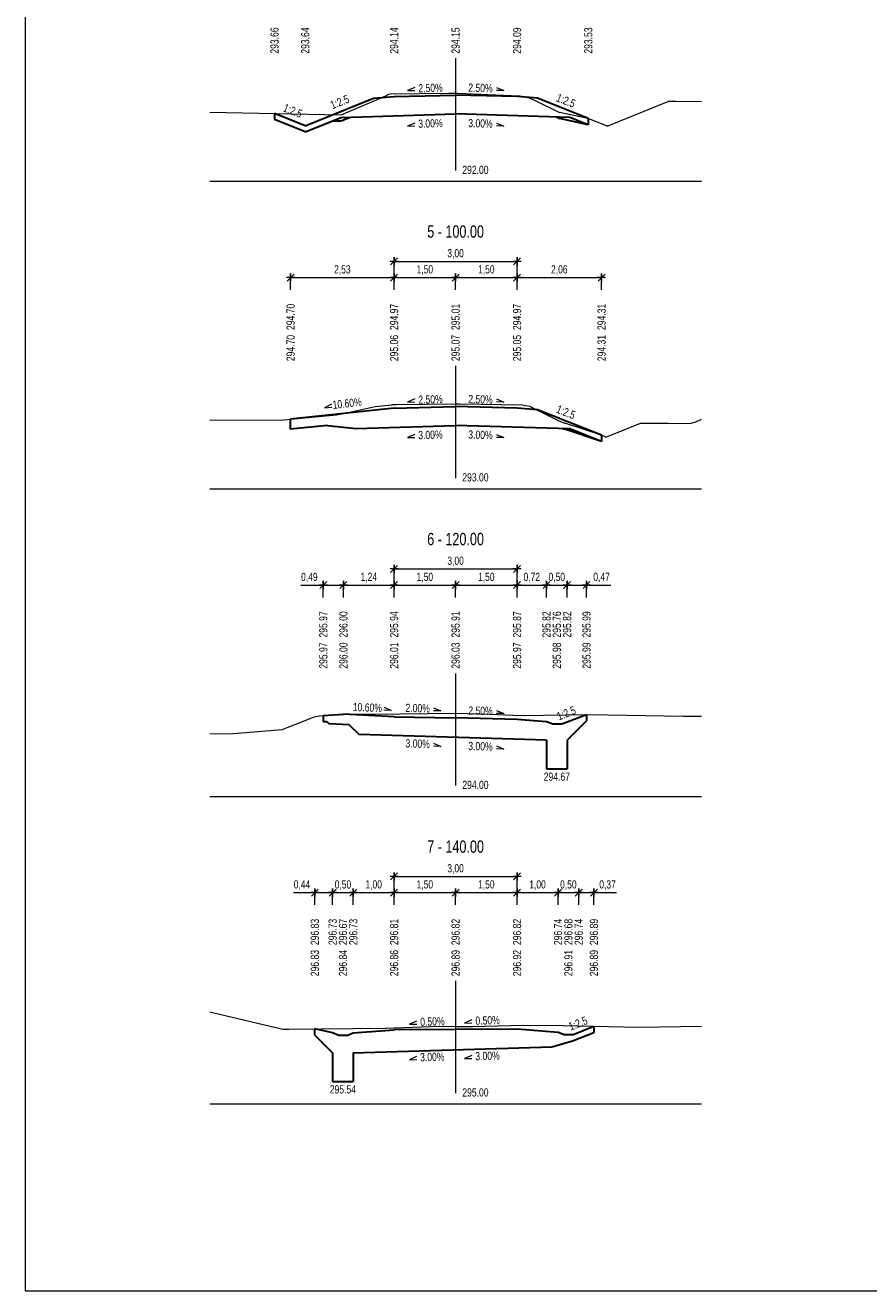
# Model space of a CAD drawing. Header units: metres. Extents: x -555394.9 to -555310.9, y -1125342.1 to -1125282.7.
# Tile 1 of 7: x -555394.9 to -555374.3, y -1125342.1 to -1125311.3. Entities that reach past the tile are written whole.
import ezdxf
from ezdxf.enums import TextEntityAlignment as Align

# ---------------------------------------------------------------- set-up
doc = ezdxf.new("R2010")
doc.units = ezdxf.units.M
doc.header["$MEASUREMENT"] = 0
doc.linetypes.add('DGN Style 2', pattern=[3.421144, 2.052687, -1.368458])
doc.linetypes.add('DGN Style 4', pattern=[5.477252, 2.736915, -1.368458, 0.003421, -1.368458])
doc.layers.get('0').update_dxf_attribs({"lineweight": 13})
for name, color, linetype, lineweight in [('16', 7, 'Continuous', 0), ('KOTY', 7, 'Continuous', 13), ('PR_NAVRH', 1, 'Continuous', 30), ('PR_SKLON_NAVRH', 1, 'Continuous', 13), ('PR_STANICENI', 7, 'Continuous', 0), ('PR_VYSKY_NAVRH', 1, 'Continuous', 13), ('PR_VYSKY_TEREN', 7, 'Continuous', 13), ('RAMECEK', 7, 'Continuous', 0), ('TEREN', 7, 'Continuous', 0)]:
    doc.layers.add(name, color=color, linetype=linetype, lineweight=lineweight)
doc.styles.add('Style-Arial', font='arial.ttf')

# ---------------------------------------------------------------- blocks, each defined once
blk = doc.blocks.new('KOTA_ZN250')
at = {"color": 0, "linetype": 'ByBlock', "lineweight": -2, "ltscale": 0.25}
for p, q in [((-0.25, 0), (0.25, 0)), ((0.212, 0.212), (-0.212, -0.212)), ((0, -0.25), (0, 0.25))]:
    blk.add_line(p, q, dxfattribs=at)

msp = doc.modelspace()

# ---------------------------------------------------------------- linework, layer by layer
at = {"layer": '16', "color": 1, "linetype": 'DGN Style 4', "lineweight": 13}
for p, q in [((-555384.4, -1125312.055), (-555384.4, -1125315.055)), ((-555384.4, -1125319.555), (-555384.4, -1125322.555)), ((-555384.4, -1125327.055), (-555384.4, -1125330.055)), ((-555384.4, -1125334.555), (-555384.4, -1125337.555))]:
    msp.add_line(p, q, dxfattribs=at)
at = {"layer": '16', "color": 7, "linetype": 'Continuous', "lineweight": 0}
for p, q in [((-555390.4, -1125315.055), (-555378.4, -1125315.055)), ((-555390.4, -1125322.555), (-555378.4, -1125322.555)), ((-555390.4, -1125330.055), (-555378.4, -1125330.055)), ((-555390.4, -1125337.555), (-555378.4, -1125337.555))]:
    msp.add_line(p, q, dxfattribs=at)
at = {"layer": 'KOTY'}
for p, q in [((-555385.9, -1125317.308), (-555385.9, -1125316.908)), ((-555382.9, -1125317.308), (-555382.9, -1125316.908)), ((-555385.9, -1125317.008), (-555382.9, -1125317.008)), ((-555388.426, -1125317.702), (-555388.426, -1125317.302)), ((-555388.426, -1125317.402), (-555380.838, -1125317.402)), ((-555385.9, -1125317.702), (-555385.9, -1125317.302)), ((-555384.4, -1125317.702), (-555384.4, -1125317.302)), ((-555382.9, -1125317.702), (-555382.9, -1125317.302)), ((-555380.838, -1125317.702), (-555380.838, -1125317.302)), ((-555385.9, -1125324.808), (-555385.9, -1125324.408)), ((-555385.9, -1125324.508), (-555382.9, -1125324.508)), ((-555382.9, -1125324.808), (-555382.9, -1125324.408)), ((-555388.174, -1125324.902), (-555380.608, -1125324.902)), ((-555387.628, -1125325.202), (-555387.628, -1125324.802)), ((-555387.137, -1125325.202), (-555387.137, -1125324.802)), ((-555385.9, -1125325.202), (-555385.9, -1125324.802)), ((-555384.4, -1125325.202), (-555384.4, -1125324.802)), ((-555382.9, -1125325.202), (-555382.9, -1125324.802)), ((-555382.182, -1125325.202), (-555382.182, -1125324.802)), ((-555381.679, -1125325.202), (-555381.679, -1125324.802)), ((-555381.205, -1125325.202), (-555381.205, -1125324.802)), ((-555385.9, -1125332.308), (-555385.9, -1125331.908)), ((-555385.9, -1125332.008), (-555382.9, -1125332.008)), ((-555382.9, -1125332.308), (-555382.9, -1125331.908)), ((-555387.835, -1125332.702), (-555387.835, -1125332.302)), ((-555387.4, -1125332.702), (-555387.4, -1125332.302)), ((-555386.896, -1125332.702), (-555386.896, -1125332.302)), ((-555385.9, -1125332.702), (-555385.9, -1125332.302)), ((-555384.4, -1125332.702), (-555384.4, -1125332.302)), ((-555382.9, -1125332.702), (-555382.9, -1125332.302)), ((-555381.9, -1125332.702), (-555381.9, -1125332.302)), ((-555381.396, -1125332.702), (-555381.396, -1125332.302)), ((-555381.025, -1125332.702), (-555381.025, -1125332.302)), ((-555388.356, -1125332.402), (-555380.476, -1125332.402))]:
    msp.add_line(p, q, dxfattribs=at)
at = {"layer": 'PR_NAVRH'}
for p, q in [((-555388.069, -1125313.698), (-555386.4, -1125313.03)), ((-555386.4, -1125313.03), (-555385.9, -1125312.99)), ((-555385.9, -1125312.99), (-555384.4, -1125312.952)), ((-555382.9, -1125312.99), (-555384.4, -1125312.952)), ((-555382.4, -1125313.03), (-555382.9, -1125312.99)), ((-555382.4, -1125313.03), (-555382.9, -1125312.99)), ((-555381.162, -1125313.525), (-555382.4, -1125313.03)), ((-555388.069, -1125313.698), (-555388.819, -1125313.398)), ((-555388.819, -1125313.398), (-555388.819, -1125313.548)), ((-555388.069, -1125313.848), (-555388.819, -1125313.548)), ((-555388.069, -1125313.848), (-555387.19, -1125313.496)), ((-555387.19, -1125313.496), (-555384.4, -1125313.412)), ((-555381.609, -1125313.496), (-555384.4, -1125313.412)), ((-555381.162, -1125313.675), (-555381.609, -1125313.496)), ((-555381.162, -1125313.525), (-555381.162, -1125313.675)), ((-555385.9, -1125320.585), (-555388.426, -1125320.853)), ((-555385.9, -1125320.585), (-555384.4, -1125320.548)), ((-555382.9, -1125320.585), (-555384.4, -1125320.548)), ((-555382.4, -1125320.625), (-555382.9, -1125320.585)), ((-555382.4, -1125320.625), (-555382.9, -1125320.585)), ((-555380.838, -1125321.25), (-555382.4, -1125320.625)), ((-555388.426, -1125321.103), (-555388.426, -1125320.853)), ((-555387.522, -1125321.007), (-555388.426, -1125321.103)), ((-555387.522, -1125321.007), (-555386.827, -1125321.081)), ((-555386.827, -1125321.081), (-555384.4, -1125321.008)), ((-555381.609, -1125321.092), (-555384.4, -1125321.008)), ((-555380.838, -1125321.4), (-555381.609, -1125321.092)), ((-555380.838, -1125321.25), (-555380.838, -1125321.4)), ((-555387.628, -1125328.083), (-555387.137, -1125328.052)), ((-555385.9, -1125328.113), (-555387.137, -1125328.052)), ((-555387.628, -1125328.083), (-555387.628, -1125328.233)), ((-555387.628, -1125328.233), (-555387.543, -1125328.228)), ((-555387.543, -1125328.228), (-555387.486, -1125328.285)), ((-555386.993, -1125328.309), (-555387.486, -1125328.285)), ((-555386.993, -1125328.309), (-555386.755, -1125328.548)), ((-555385.9, -1125328.113), (-555384.4, -1125328.143)), ((-555382.9, -1125328.181), (-555384.4, -1125328.143)), ((-555382.4, -1125328.221), (-555382.9, -1125328.181)), ((-555382.182, -1125328.238), (-555382.9, -1125328.181)), ((-555382.031, -1125328.298), (-555382.182, -1125328.238)), ((-555381.83, -1125328.298), (-555382.031, -1125328.298)), ((-555381.83, -1125328.298), (-555381.679, -1125328.238)), ((-555381.679, -1125328.238), (-555381.205, -1125328.061)), ((-555381.205, -1125328.211), (-555381.679, -1125328.685)), ((-555381.205, -1125328.061), (-555381.205, -1125328.211)), ((-555382.182, -1125328.685), (-555386.755, -1125328.548)), ((-555382.182, -1125328.685), (-555382.182, -1125329.385)), ((-555381.679, -1125328.685), (-555381.679, -1125329.385)), ((-555382.182, -1125329.385), (-555381.679, -1125329.385)), ((-555387.4, -1125335.826), (-555387.835, -1125335.726)), ((-555387.835, -1125335.876), (-555387.835, -1125335.726)), ((-555386.9, -1125335.826), (-555385.9, -1125335.746)), ((-555382.9, -1125335.731), (-555385.9, -1125335.746)), ((-555381.9, -1125335.811), (-555382.9, -1125335.731)), ((-555381.55, -1125335.871), (-555381.025, -1125335.662)), ((-555381.025, -1125335.662), (-555381.025, -1125335.812)), ((-555387.835, -1125335.876), (-555387.4, -1125336.311)), ((-555387.25, -1125335.886), (-555387.4, -1125335.826)), ((-555387.05, -1125335.886), (-555387.25, -1125335.886)), ((-555387.05, -1125335.886), (-555386.9, -1125335.826)), ((-555382.051, -1125336.166), (-555381.55, -1125336.021)), ((-555381.75, -1125335.871), (-555381.9, -1125335.811)), ((-555381.55, -1125335.871), (-555381.75, -1125335.871)), ((-555381.55, -1125336.021), (-555381.025, -1125335.812)), ((-555387.4, -1125336.311), (-555387.4, -1125337.011)), ((-555386.9, -1125336.311), (-555382.051, -1125336.166)), ((-555386.9, -1125336.311), (-555386.9, -1125337.011)), ((-555387.4, -1125337.011), (-555386.9, -1125337.011))]:
    msp.add_line(p, q, dxfattribs=at)
at = {"layer": 'PR_NAVRH', "linetype": 'DGN Style 2'}
for p, q in [((-555381.162, -1125313.675), (-555381.867, -1125313.523)), ((-555380.838, -1125321.4), (-555381.738, -1125321.102))]:
    msp.add_line(p, q, dxfattribs=at)
at = {"layer": 'PR_NAVRH', "linetype": 'DGN Style 2', "flags": 128}
for points in [[(-555387.392, -1125313.577), (-555387.19, -1125313.581), (-555386.973, -1125313.49)], [(-555381.941, -1125313.486), (-555381.867, -1125313.523)], [(-555381.78, -1125321.086), (-555381.738, -1125321.102)]]:
    msp.add_lwpolyline(points, dxfattribs=at)
at = {"layer": 'PR_SKLON_NAVRH', "color": 1, "lineweight": 13, "ltscale": 0.05}
for p, q in [((-555385.397, -1125312.768), (-555385.574, -1125312.844)), ((-555385.574, -1125312.844), (-555385.394, -1125312.84)), ((-555383.225, -1125312.844), (-555383.405, -1125312.84)), ((-555383.402, -1125312.768), (-555383.225, -1125312.844)), ((-555385.397, -1125313.633), (-555385.574, -1125313.709)), ((-555385.574, -1125313.709), (-555385.394, -1125313.705)), ((-555383.225, -1125313.709), (-555383.405, -1125313.705)), ((-555383.402, -1125313.633), (-555383.225, -1125313.709)), ((-555387.431, -1125320.492), (-555387.601, -1125320.582)), ((-555387.601, -1125320.582), (-555387.422, -1125320.564)), ((-555385.397, -1125320.363), (-555385.574, -1125320.439)), ((-555385.574, -1125320.439), (-555385.394, -1125320.436)), ((-555383.225, -1125320.439), (-555383.405, -1125320.436)), ((-555383.402, -1125320.363), (-555383.225, -1125320.439)), ((-555385.397, -1125321.228), (-555385.574, -1125321.304)), ((-555383.402, -1125321.228), (-555383.225, -1125321.304)), ((-555385.574, -1125321.304), (-555385.394, -1125321.301)), ((-555383.225, -1125321.304), (-555383.405, -1125321.301)), ((-555385.969, -1125327.96), (-555386.148, -1125327.955)), ((-555386.145, -1125327.882), (-555385.969, -1125327.96)), ((-555384.758, -1125327.971), (-555384.937, -1125327.968)), ((-555384.935, -1125327.895), (-555384.758, -1125327.971)), ((-555383.225, -1125328.035), (-555383.405, -1125328.031)), ((-555383.402, -1125327.959), (-555383.225, -1125328.035)), ((-555384.758, -1125328.837), (-555384.937, -1125328.833)), ((-555384.935, -1125328.761), (-555384.758, -1125328.837)), ((-555383.225, -1125328.9), (-555383.405, -1125328.896)), ((-555383.402, -1125328.824), (-555383.225, -1125328.9)), ((-555385.351, -1125335.536), (-555385.528, -1125335.612)), ((-555385.528, -1125335.612), (-555385.348, -1125335.608)), ((-555384.003, -1125335.509), (-555384.18, -1125335.585)), ((-555384.18, -1125335.585), (-555384.001, -1125335.581)), ((-555384.003, -1125336.374), (-555384.18, -1125336.45)), ((-555385.351, -1125336.401), (-555385.528, -1125336.477)), ((-555385.528, -1125336.477), (-555385.348, -1125336.473)), ((-555384.18, -1125336.45), (-555384.001, -1125336.447))]:
    msp.add_line(p, q, dxfattribs=at)
at = {"layer": 'RAMECEK', "ltscale": 0.25, "flags": 128}
msp.add_lwpolyline([(-555394.9, -1125342.111), (-555310.9, -1125342.111), (-555310.9, -1125282.711), (-555394.9, -1125282.711)], close=True, dxfattribs=at)
at = {"layer": 'TEREN', "color": 7, "lineweight": 13}
for p, q in [((-555380.704, -1125313.708), (-555379.193, -1125313.104)), ((-555381.162, -1125313.525), (-555381.867, -1125313.373)), ((-555380.704, -1125313.708), (-555381.162, -1125313.525)), ((-555380.838, -1125321.25), (-555381.738, -1125320.952)), ((-555380.734, -1125321.292), (-555379.891, -1125320.954)), ((-555380.734, -1125321.292), (-555380.838, -1125321.25))]:
    msp.add_line(p, q, dxfattribs=at)
at = {"layer": 'TEREN', "color": 7, "lineweight": 13, "flags": 128}
for points in [[(-555390.4, -1125313.365), (-555387.19, -1125313.431), (-555386.102, -1125312.973), (-555386.026, -1125312.926), (-555385.988, -1125312.919), (-555384.565, -1125312.908), (-555384.343, -1125312.907), (-555383.041, -1125312.965), (-555382.83, -1125312.968), (-555382.675, -1125312.997), (-555382.472, -1125313.074), (-555381.867, -1125313.373)], [(-555379.193, -1125313.104), (-555379.024, -1125313.102), (-555378.4, -1125313.109)], [(-555390.4, -1125320.881), (-555388.589, -1125320.868), (-555387.303, -1125320.748), (-555387.097, -1125320.713), (-555386.365, -1125320.55), (-555385.958, -1125320.503), (-555385.941, -1125320.499), (-555385.842, -1125320.499), (-555384.39, -1125320.483), (-555384.288, -1125320.484), (-555382.778, -1125320.505), (-555382.596, -1125320.54), (-555381.882, -1125320.898), (-555381.738, -1125320.952)], [(-555379.891, -1125320.954), (-555379.224, -1125320.955), (-555378.681, -1125320.96), (-555378.535, -1125320.918), (-555378.4, -1125320.852)], [(-555390.4, -1125328.521), (-555389.92, -1125328.531), (-555388.628, -1125328.422), (-555388.114, -1125328.223), (-555387.853, -1125328.113), (-555387.72, -1125328.089), (-555387.137, -1125328.052), (-555386.425, -1125328.048), (-555384.394, -1125328.029), (-555383.565, -1125328.054), (-555382.814, -1125328.084), (-555381.143, -1125328.06), (-555378.835, -1125328.099), (-555378.4, -1125328.096)], [(-555390.4, -1125335.312), (-555390.335, -1125335.328), (-555388.616, -1125335.734), (-555388.513, -1125335.734), (-555388.469, -1125335.734), (-555386.112, -1125335.706), (-555384.804, -1125335.66), (-555384.4, -1125335.666), (-555383.99, -1125335.666), (-555382.748, -1125335.633), (-555381.778, -1125335.646), (-555379.927, -1125335.685), (-555378.904, -1125335.667), (-555378.4, -1125335.663)]]:
    msp.add_lwpolyline(points, dxfattribs=at)

# ---------------------------------------------------------------- block references
at = {"layer": 'KOTY', "xscale": 0.3999200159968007, "yscale": 0.3999200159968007, "rotation": 179.9999999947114}
for p in [(-555385.9, -1125317.008), (-555382.9, -1125317.008), (-555388.426, -1125317.402), (-555385.9, -1125317.402), (-555384.4, -1125317.402), (-555382.9, -1125317.402), (-555380.838, -1125317.402), (-555385.9, -1125324.508), (-555382.9, -1125324.508), (-555387.628, -1125324.902), (-555387.137, -1125324.902), (-555385.9, -1125324.902), (-555384.4, -1125324.902), (-555382.9, -1125324.902), (-555382.182, -1125324.902), (-555381.679, -1125324.902), (-555381.205, -1125324.902), (-555385.9, -1125332.008), (-555382.9, -1125332.008), (-555387.835, -1125332.402), (-555387.4, -1125332.402), (-555386.896, -1125332.402), (-555385.9, -1125332.402), (-555384.4, -1125332.402), (-555382.9, -1125332.402), (-555381.9, -1125332.402), (-555381.396, -1125332.402), (-555381.025, -1125332.402)]:
    msp.add_blockref('KOTA_ZN250', p, dxfattribs=at)

# ---------------------------------------------------------------- texts
at = {"layer": '16', "color": 1, "lineweight": 0, "style": 'Style-Arial', "width": 0.75}
for s, rotation, p in [('2.50%', 1.6842, (-555385.009, -1125312.877)), ('2.50%', 358.3158, (-555383.796, -1125312.877)), ('3.00%', 1.6842, (-555385.012, -1125313.742)), ('3.00%', 358.3158, (-555383.796, -1125313.742)), ('10.60%', 6.4441, (-555387.036, -1125320.568)), ('2.50%', 1.6842, (-555385.009, -1125320.472)), ('2.50%', 358.3158, (-555383.796, -1125320.472)), ('3.00%', 1.6842, (-555385.012, -1125321.337)), ('3.00%', 358.3158, (-555383.796, -1125321.337)), ('10.60%', 357.7879, (-555386.556, -1125327.987)), ('2.00%', 358.3158, (-555385.328, -1125328.004)), ('2.50%', 358.3158, (-555383.796, -1125328.067)), ('3.00%', 358.3158, (-555385.328, -1125328.869)), ('3.00%', 358.3158, (-555383.796, -1125328.933)), ('0.50%', 1.6842, (-555384.963, -1125335.645)), ('0.50%', 1.6842, (-555383.616, -1125335.618)), ('3.00%', 1.6842, (-555384.966, -1125336.51)), ('3.00%', 1.6842, (-555383.618, -1125336.483))]:
    msp.add_text(s, height=0.2, rotation=rotation, dxfattribs=at).set_placement(p, align=Align.CENTER)
at = {"layer": 'KOTY', "linetype": 'Continuous', "style": 'Style-Arial', "width": 0.74}
for s, p in [('3,00', (-555384.4, -1125316.808)), ('2,53', (-555387.163, -1125317.202)), ('1,50', (-555385.15, -1125317.202)), ('1,50', (-555383.65, -1125317.202)), ('2,06', (-555381.869, -1125317.202)), ('3,00', (-555384.4, -1125324.308)), ('0,49', (-555387.968, -1125324.702)), ('1,24', (-555386.518, -1125324.702)), ('1,50', (-555385.15, -1125324.702)), ('1,50', (-555383.65, -1125324.702)), ('0,72', (-555382.541, -1125324.702)), ('0,50', (-555381.93, -1125324.702)), ('0,47', (-555380.838, -1125324.702)), ('3,00', (-555384.4, -1125331.808)), ('0,44', (-555388.148, -1125332.202)), ('0,50', (-555387.148, -1125332.202)), ('1,00', (-555386.398, -1125332.202)), ('1,50', (-555385.15, -1125332.202)), ('1,50', (-555383.65, -1125332.202)), ('1,00', (-555382.4, -1125332.202)), ('0,50', (-555381.648, -1125332.202)), ('0,37', (-555380.692, -1125332.202))]:
    msp.add_text(s, height=0.2, rotation=360, dxfattribs=at).set_placement(p, align=Align.MIDDLE_CENTER)
at = {"layer": 'PR_STANICENI', "color": 1, "lineweight": 13, "style": 'Style-Arial', "width": 0.733333}
for s, p in [('5 - 100.00', (-555384.4, -1125316.28)), ('6 - 120.00', (-555384.4, -1125323.78)), ('7 - 140.00', (-555384.4, -1125331.28))]:
    msp.add_text(s, height=0.3, rotation=360, dxfattribs=at).set_placement(p, align=Align.MIDDLE_CENTER)
at = {"layer": 'PR_VYSKY_NAVRH', "color": 1, "style": 'Style-Arial', "width": 0.75}
for s, rotation, p in [('1:2.5', 338.1986, (-555381.925, -1125313.001)), ('1:2.5', 338.1986, (-555388.589, -1125313.248)), ('294.70', 90, (-555388.426, -1125318.683)), ('294.97', 90, (-555385.9, -1125318.683)), ('295.01', 90, (-555384.4, -1125318.683)), ('294.97', 90, (-555382.9, -1125318.683)), ('294.31', 90, (-555380.838, -1125318.683)), ('1:2.5', 338.1986, (-555381.925, -1125320.597)), ('295.97', 90, (-555387.628, -1125326.183)), ('296.00', 90, (-555387.137, -1125326.183)), ('295.94', 90, (-555385.9, -1125326.183)), ('295.91', 90, (-555384.4, -1125326.183)), ('295.87', 90, (-555382.9, -1125326.183)), ('295.82', 90, (-555382.182, -1125326.183)), ('295.76', 90, (-555381.93, -1125326.183)), ('295.82', 90, (-555381.679, -1125326.183)), ('295.99', 90, (-555381.205, -1125326.183)), ('296.83', 90, (-555387.835, -1125333.683)), ('296.73', 90, (-555387.4, -1125333.683)), ('296.67', 90, (-555387.148, -1125333.683)), ('296.73', 90, (-555386.896, -1125333.683)), ('296.81', 90, (-555385.9, -1125333.683)), ('296.82', 90, (-555384.4, -1125333.683)), ('296.82', 90, (-555382.9, -1125333.683)), ('296.74', 90, (-555381.9, -1125333.683)), ('296.68', 90, (-555381.648, -1125333.683)), ('296.74', 90, (-555381.396, -1125333.683)), ('296.89', 90, (-555381.025, -1125333.683))]:
    msp.add_text(s, height=0.2, rotation=rotation, dxfattribs=at).set_placement(p, align=Align.MIDDLE_LEFT)
for p in [(-555387.011, -1125313.033), (-555381.482, -1125327.939), (-555381.196, -1125335.505)]:
    msp.add_text('1:2.5', height=0.2, rotation=21.8014, dxfattribs=at).set_placement(p, align=Align.MIDDLE_RIGHT)
for s, p in [('294.67', (-555381.93, -1125329.574)), ('295.54', (-555387.15, -1125337.2))]:
    msp.add_text(s, height=0.2, dxfattribs=at).set_placement(p, align=Align.MIDDLE_CENTER)
at = {"layer": 'PR_VYSKY_TEREN', "style": 'Style-Arial', "width": 0.75}
for s, rotation, p in [('293.66', 90, (-555388.819, -1125311.942)), ('293.64', 90, (-555388.069, -1125311.942)), ('294.14', 90, (-555385.9, -1125311.942)), ('294.15', 90, (-555384.4, -1125311.942)), ('294.09', 90, (-555382.9, -1125311.942)), ('293.53', 90, (-555381.162, -1125311.942)), ('292.00', 360, (-555384.236, -1125314.775)), ('294.70', 90, (-555388.426, -1125319.442)), ('295.06', 90, (-555385.9, -1125319.442)), ('295.07', 90, (-555384.4, -1125319.442)), ('295.05', 90, (-555382.9, -1125319.442)), ('294.31', 90, (-555380.838, -1125319.442)), ('293.00', 360, (-555384.236, -1125322.275)), ('295.97', 90, (-555387.628, -1125326.942)), ('296.00', 90, (-555387.137, -1125326.942)), ('296.01', 90, (-555385.9, -1125326.942)), ('296.03', 90, (-555384.4, -1125326.942)), ('295.97', 90, (-555382.9, -1125326.942)), ('295.98', 90, (-555381.93, -1125326.942)), ('295.99', 90, (-555381.205, -1125326.942)), ('294.00', 360, (-555384.236, -1125329.775)), ('296.83', 90, (-555387.835, -1125334.442)), ('296.84', 90, (-555387.148, -1125334.442)), ('296.86', 90, (-555385.9, -1125334.442)), ('296.89', 90, (-555384.4, -1125334.442)), ('296.92', 90, (-555382.9, -1125334.442)), ('296.91', 90, (-555381.648, -1125334.442)), ('296.89', 90, (-555381.025, -1125334.442)), ('295.00', 360, (-555384.236, -1125337.275))]:
    msp.add_text(s, height=0.2, rotation=rotation, dxfattribs=at).set_placement(p, align=Align.MIDDLE_LEFT)

doc.saveas('drawing.dxf')
